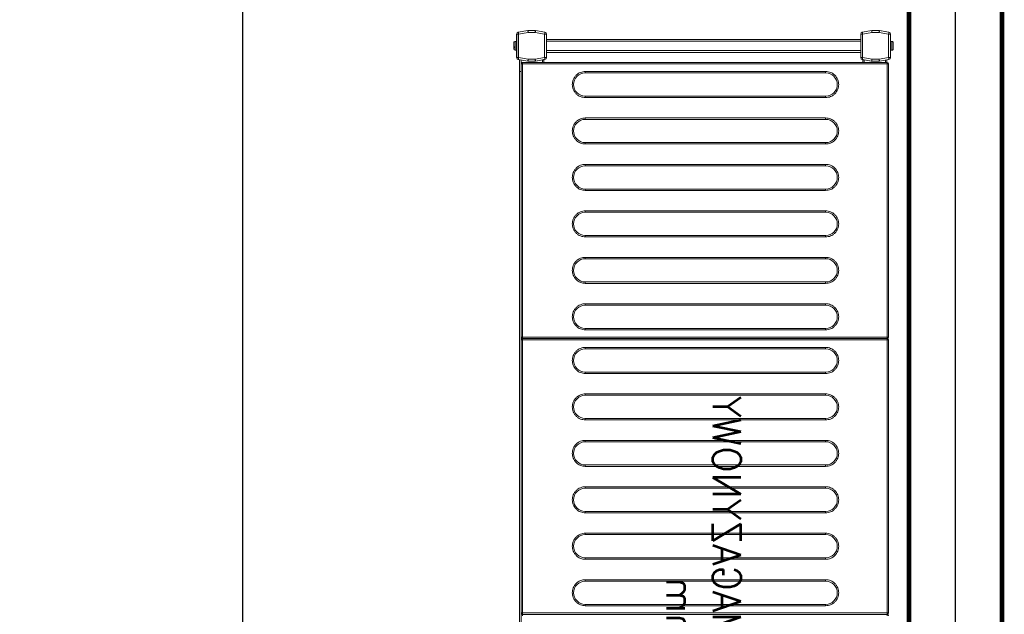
# Model space of a CAD drawing. Header units: millimetres. Extents: x 6161 to 8965, y -9035 to -5431.
# Tile 131 of 256: x 8168 to 8273, y -7095 to -7031. Entities that reach past the tile are written whole.
import ezdxf

# ---------------------------------------------------------------- set-up
doc = ezdxf.new("R2010")
doc.units = ezdxf.units.MM
doc.layers.add('Komory', color=132, linetype='Continuous')
doc.layers.add('Regały', color=3, linetype='Continuous')
doc.styles.add('Arch-Dim', font='romans.shx', dxfattribs={"width": 0.75})
doc.styles.add('RomanS', font='romans.shx')
doc.linetypes.add('BATTING', pattern='A,0.0001,-0.1,[134,ltypeshp.shx,S=0.1,R=0,X=-0.1,Y=0],-0.2,[134,ltypeshp.shx,S=0.1,R=180,X=0.1,Y=0],-0.1', length=0.4001)
doc.dimstyles.new('Standard 50', dxfattribs={"dimscale": 20, "dimtxt": 0.18, "dimasz": 0.18, "dimexe": 0.18, "dimexo": 0.0625, "dimgap": 0.09, "dimtad": 1, "dimdec": 1, "dimzin": 0, "dimdsep": 46, "dimtxsty": 'Arch-Dim', "dimcen": 0.09, "dimclrd": 2, "dimclre": 2, "dimclrt": 1, "dimadec": 0, "dimazin": 0, "dimtfac": 1, "dimtdec": 1, "dimtofl": 0, "dimtmove": 0, "dimatfit": 3, "dimfxl": 0, "dimtolj": 1, "dimtzin": 0, "dimarcsym": 0})

# ---------------------------------------------------------------- blocks, each defined once
blk = doc.blocks.new('*D587')
at = {"color": 2, "lineweight": -2, "transparency": 16777216}
for p, q in [((46.25, 340), (85.25, 340)), ((81.65, 336.4), (81.65, 3.6)), ((46.25, 0), (85.25, 0))]:
    blk.add_line(p, q, dxfattribs=at)
at = {"color": 2, "transparency": 16777216}
for points in [[(81.05, 336.4), (82.25, 336.4), (81.65, 340)], [(81.05, 3.6), (82.25, 3.6), (81.65, 0)]]:
    blk.add_solid(points, dxfattribs=at)
at = {"layer": 'Defpoints', "color": 0, "transparency": 16777216}
for p in [(45, 340), (45, 0), (81.65, 0)]:
    blk.add_point(p, dxfattribs=at)
at = {"color": 1, "transparency": 16777216, "insert": (78.05, 170), "char_height": 3.6, "attachment_point": 5, "rotation": 90, "style": 'Arch-Dim'}
blk.add_mtext('\\A1;340.0', dxfattribs=at)
blk = doc.blocks.new('*U60')
at = {"lineweight": 15}
for p, q in [((82.83, -0.67), (82.68, -0.67)), ((82.83, -39.87), (82.83, -0.67)), ((82.98, -0.67), (82.83, -0.67)), ((82.98, -0.56), (82.98, -0.52)), ((112.38, -0.52), (82.98, -0.52)), ((82.98, -0.67), (82.98, -0.56)), ((82.98, -0.67), (82.98, -39.87)), ((112.38, -0.67), (82.98, -0.67)), ((112.38, -0.52), (112.38, -0.56)), ((112.38, -0.56), (112.38, -0.67)), ((112.38, -39.87), (112.38, -0.67)), ((112.53, -0.67), (112.38, -0.67)), ((112.53, -0.67), (112.53, -39.87)), ((112.68, -0.67), (112.53, -0.67)), ((112.68, -0.56), (112.68, -0.52)), ((142.08, -0.52), (112.68, -0.52)), ((112.68, -0.67), (112.68, -0.56)), ((112.68, -0.67), (112.68, -39.87)), ((142.08, -0.67), (112.68, -0.67)), ((142.08, -0.52), (142.08, -0.56)), ((142.08, -0.56), (142.08, -0.67)), ((142.08, -39.87), (142.08, -0.67)), ((142.23, -0.67), (142.08, -0.67)), ((142.23, -39.87), (142.23, -0.67)), ((142.23, -0.68), (142.53, -0.68)), ((142.23, -0.82), (142.5, -0.82)), ((142.57, -0.47), (142.39, -1.48)), ((142.76, -0.5), (142.58, -1.52)), ((142.76, -0.3), (142.76, -0.5)), ((145.29, -0.3), (142.76, -0.3)), ((145.29, -0.5), (142.76, -0.5)), ((143.56, -0.12), (143.55, -0.12)), ((143.55, -0.15), (143.55, -0.3)), ((144.5, -0.15), (143.55, -0.15)), ((144.5, -0.12), (144.49, -0.12)), ((144.5, -0.3), (144.5, -0.15)), ((145.29, -0.5), (145.29, -0.3)), ((145.47, -1.52), (145.29, -0.5)), ((145.66, -1.48), (145.48, -0.47)), ((145.48, -0.47), (145.67, -1.5)), ((142.38, -1.5), (142.39, -1.48)), ((142.38, -1.52), (142.38, -1.5)), ((142.58, -1.52), (142.38, -1.52)), ((142.38, -1.52), (142.38, -2.3)), ((142.58, -1.52), (142.58, -2.28)), ((145.47, -2.28), (145.47, -1.52)), ((145.67, -1.52), (145.47, -1.52)), ((145.67, -1.5), (145.67, -2.3)), ((145.67, -2.3), (145.67, -1.52)), ((142.23, -3.12), (142.52, -3.12)), ((142.38, -2.38), (142.38, -2.3)), ((142.38, -2.3), (142.57, -3.33)), ((142.52, -3.12), (142.38, -2.38)), ((142.58, -2.28), (142.76, -3.3)), ((145.29, -3.3), (145.47, -2.28)), ((145.48, -3.33), (145.67, -2.3)), ((145.67, -2.3), (145.48, -3.33)), ((142.23, -3.28), (142.54, -3.28)), ((142.76, -3.3), (145.29, -3.3)), ((142.76, -3.3), (142.76, -3.5)), ((142.76, -3.5), (145.29, -3.5)), ((143.32, -37.29), (143.32, -3.5)), ((143.52, -37.29), (143.52, -3.5)), ((144.52, -37.29), (144.52, -3.5)), ((144.72, -37.29), (144.72, -3.5)), ((145.29, -3.5), (145.29, -3.3)), ((142.23, -37.58), (142.54, -37.58)), ((142.23, -37.73), (142.52, -37.73)), ((142.38, -38.48), (142.52, -37.73)), ((142.57, -37.46), (142.39, -38.47)), ((142.76, -37.49), (142.58, -38.51)), ((142.76, -37.29), (142.76, -37.49)), ((145.29, -37.29), (142.76, -37.29)), ((145.29, -37.49), (142.76, -37.49)), ((145.29, -37.49), (145.29, -37.29)), ((145.47, -38.51), (145.29, -37.49)), ((145.66, -38.47), (145.48, -37.46)), ((142.38, -38.5), (142.38, -38.48)), ((142.38, -38.5), (142.38, -38.51)), ((142.38, -38.5), (142.38, -38.5)), ((142.38, -38.51), (142.38, -39.29)), ((142.58, -38.51), (142.38, -38.51)), ((142.58, -38.51), (142.58, -39.27)), ((145.47, -39.27), (145.47, -38.51)), ((145.67, -38.51), (145.47, -38.51)), ((145.67, -39.3), (145.67, -38.5)), ((145.67, -38.5), (145.67, -38.5)), ((145.67, -39.29), (145.67, -38.51)), ((141.28, -40.03), (4.38, -40.03)), ((141.28, -40.18), (4.38, -40.18)), ((82.68, -39.87), (82.83, -39.87)), ((82.83, -39.87), (82.98, -39.87)), ((82.98, -39.87), (112.38, -39.87)), ((82.98, -39.87), (82.98, -40.01)), ((82.98, -40.01), (82.98, -40.02)), ((82.98, -40.02), (112.38, -40.02)), ((112.38, -39.87), (112.53, -39.87)), ((112.38, -40.01), (112.38, -39.87)), ((112.38, -40.02), (112.38, -40.01)), ((112.53, -39.87), (112.68, -39.87)), ((112.68, -39.87), (142.08, -39.87)), ((112.68, -39.87), (112.68, -40.01)), ((112.68, -40.01), (112.68, -40.02)), ((112.68, -40.02), (142.08, -40.02)), ((141.28, -40.02), (141.28, -40.03)), ((141.28, -40.03), (141.28, -40.18)), ((141.28, -40.03), (142.51, -40.03)), ((141.28, -40.18), (142.54, -40.18)), ((142.08, -39.87), (142.23, -39.87)), ((142.08, -40.01), (142.08, -39.87)), ((142.08, -40.02), (142.08, -40.01)), ((142.38, -39.29), (142.57, -40.33)), ((142.38, -39.29), (142.38, -39.3)), ((142.38, -39.3), (142.57, -40.33)), ((142.58, -39.27), (142.76, -40.29)), ((145.29, -40.29), (145.47, -39.27)), ((145.48, -40.33), (145.67, -39.29)), ((145.48, -40.33), (145.67, -39.3)), ((142.76, -40.29), (145.29, -40.29)), ((142.76, -40.29), (142.76, -40.49)), ((142.76, -40.49), (145.29, -40.49)), ((142.76, -40.5), (145.29, -40.5)), ((143.55, -40.5), (143.55, -40.65)), ((143.55, -40.65), (144.5, -40.65)), ((143.79, -40.68), (143.9, -40.68)), ((143.94, -40.8), (143.85, -40.8)), ((144.5, -40.65), (144.5, -40.5)), ((145.29, -40.49), (145.29, -40.29))]:
    blk.add_line(p, q, dxfattribs=at)
at = {"color": 253, "lineweight": 15, "true_color": 0xa6a6a6}
for p, q in [((83.76, -33.12), (83.76, -7.27)), ((83.76, -7.27), (83.91, -7.27)), ((83.91, -33.12), (83.91, -7.27)), ((86.41, -7.27), (86.41, -33.12)), ((86.56, -7.27), (86.41, -7.27)), ((86.56, -7.27), (86.56, -33.12)), ((88.76, -33.12), (88.76, -7.27)), ((88.76, -7.27), (88.91, -7.27)), ((88.91, -33.12), (88.91, -7.27)), ((91.41, -7.27), (91.41, -33.12)), ((91.56, -7.27), (91.41, -7.27)), ((91.56, -7.27), (91.56, -33.12)), ((93.76, -33.12), (93.76, -7.27)), ((93.76, -7.27), (93.91, -7.27)), ((93.91, -33.12), (93.91, -7.27)), ((96.41, -7.27), (96.41, -33.12)), ((96.56, -7.27), (96.41, -7.27)), ((96.56, -7.27), (96.56, -33.12)), ((98.76, -33.12), (98.76, -7.27)), ((98.76, -7.27), (98.91, -7.27)), ((98.91, -33.12), (98.91, -7.27)), ((101.41, -7.27), (101.41, -33.12)), ((101.56, -7.27), (101.41, -7.27)), ((101.56, -7.27), (101.56, -33.12)), ((103.76, -33.12), (103.76, -7.27)), ((103.76, -7.27), (103.91, -7.27)), ((103.91, -33.12), (103.91, -7.27)), ((106.41, -7.27), (106.41, -33.12)), ((106.56, -7.27), (106.41, -7.27)), ((106.56, -7.27), (106.56, -33.12)), ((108.76, -33.12), (108.76, -7.27)), ((108.76, -7.27), (108.91, -7.27)), ((108.91, -33.12), (108.91, -7.27)), ((111.41, -7.27), (111.41, -33.12)), ((111.56, -7.27), (111.41, -7.27)), ((111.56, -7.27), (111.56, -33.12)), ((113.46, -33.12), (113.46, -7.27)), ((113.46, -7.27), (113.61, -7.27)), ((113.61, -33.12), (113.61, -7.27)), ((116.11, -7.27), (116.11, -33.12)), ((116.26, -7.27), (116.11, -7.27)), ((116.26, -7.27), (116.26, -33.12)), ((118.46, -33.12), (118.46, -7.27)), ((118.46, -7.27), (118.61, -7.27)), ((118.61, -33.12), (118.61, -7.27)), ((121.11, -7.27), (121.11, -33.12)), ((121.26, -7.27), (121.11, -7.27)), ((121.26, -7.27), (121.26, -33.12)), ((123.46, -33.12), (123.46, -7.27)), ((123.46, -7.27), (123.61, -7.27)), ((123.61, -33.12), (123.61, -7.27)), ((126.11, -7.27), (126.11, -33.12)), ((126.26, -7.27), (126.11, -7.27)), ((126.26, -7.27), (126.26, -33.12)), ((128.46, -33.12), (128.46, -7.27)), ((128.46, -7.27), (128.61, -7.27)), ((128.61, -33.12), (128.61, -7.27)), ((131.11, -7.27), (131.11, -33.12)), ((131.26, -7.27), (131.11, -7.27)), ((131.26, -7.27), (131.26, -33.12)), ((133.46, -33.12), (133.46, -7.27)), ((133.46, -7.27), (133.61, -7.27)), ((133.61, -33.12), (133.61, -7.27)), ((136.11, -7.27), (136.11, -33.12)), ((136.26, -7.27), (136.11, -7.27)), ((136.26, -7.27), (136.26, -33.12)), ((138.46, -33.12), (138.46, -7.27)), ((138.46, -7.27), (138.61, -7.27)), ((138.61, -33.12), (138.61, -7.27)), ((141.11, -7.27), (141.11, -33.12)), ((141.26, -7.27), (141.11, -7.27)), ((141.26, -7.27), (141.26, -33.12)), ((83.91, -33.12), (83.76, -33.12)), ((86.56, -33.12), (86.41, -33.12)), ((88.91, -33.12), (88.76, -33.12)), ((91.56, -33.12), (91.41, -33.12)), ((93.91, -33.12), (93.76, -33.12)), ((96.56, -33.12), (96.41, -33.12)), ((98.91, -33.12), (98.76, -33.12)), ((101.56, -33.12), (101.41, -33.12)), ((103.91, -33.12), (103.76, -33.12)), ((106.56, -33.12), (106.41, -33.12)), ((108.91, -33.12), (108.76, -33.12)), ((111.56, -33.12), (111.41, -33.12)), ((113.61, -33.12), (113.46, -33.12)), ((116.26, -33.12), (116.11, -33.12)), ((118.61, -33.12), (118.46, -33.12)), ((121.26, -33.12), (121.11, -33.12)), ((123.61, -33.12), (123.46, -33.12)), ((126.26, -33.12), (126.11, -33.12)), ((128.61, -33.12), (128.46, -33.12)), ((131.26, -33.12), (131.11, -33.12)), ((133.61, -33.12), (133.46, -33.12)), ((136.26, -33.12), (136.11, -33.12)), ((138.61, -33.12), (138.46, -33.12)), ((141.26, -33.12), (141.11, -33.12))]:
    blk.add_line(p, q, dxfattribs=at)
at = {"lineweight": 15, "flags": 128}
for points in [[(142.76, -0.5), (142.72, -0.49), (142.69, -0.49), (142.65, -0.48), (142.62, -0.48), (142.6, -0.47), (142.58, -0.47), (142.57, -0.47), (142.57, -0.47)], [(145.48, -0.47), (145.48, -0.47), (145.47, -0.47), (145.45, -0.47), (145.43, -0.48), (145.4, -0.48), (145.36, -0.49), (145.33, -0.49), (145.29, -0.5)], [(142.39, -1.48), (142.39, -1.48), (142.4, -1.49), (142.42, -1.49), (142.44, -1.49), (142.47, -1.5), (142.51, -1.5), (142.54, -1.51), (142.58, -1.52)], [(145.47, -1.52), (145.5, -1.51), (145.54, -1.5), (145.58, -1.5), (145.61, -1.49), (145.63, -1.49), (145.65, -1.49), (145.66, -1.48), (145.66, -1.48)], [(142.58, -2.28), (142.54, -2.29), (142.51, -2.29), (142.47, -2.29), (142.44, -2.29), (142.42, -2.3), (142.4, -2.3), (142.39, -2.3), (142.38, -2.3)], [(142.54, -3.28), (142.54, -3.27), (142.54, -3.26), (142.54, -3.25), (142.53, -3.23), (142.53, -3.21), (142.53, -3.18), (142.52, -3.15), (142.52, -3.12)], [(145.67, -2.3), (145.66, -2.3), (145.65, -2.3), (145.64, -2.3), (145.62, -2.3), (145.59, -2.29), (145.57, -2.29), (145.53, -2.29), (145.5, -2.29), (145.47, -2.28)], [(142.57, -3.33), (142.57, -3.33), (142.58, -3.33), (142.6, -3.33), (142.62, -3.32), (142.65, -3.32), (142.69, -3.31), (142.72, -3.31), (142.76, -3.3)], [(145.29, -3.3), (145.33, -3.31), (145.36, -3.31), (145.4, -3.32), (145.43, -3.32), (145.45, -3.33), (145.47, -3.33), (145.48, -3.33), (145.48, -3.33)], [(142.52, -37.73), (142.52, -37.7), (142.53, -37.67), (142.53, -37.64), (142.53, -37.62), (142.54, -37.6), (142.54, -37.59), (142.54, -37.58), (142.54, -37.58)], [(142.76, -37.49), (142.72, -37.48), (142.69, -37.48), (142.65, -37.47), (142.62, -37.47), (142.6, -37.46), (142.58, -37.46), (142.57, -37.46), (142.57, -37.46)], [(145.48, -37.46), (145.48, -37.46), (145.47, -37.46), (145.45, -37.46), (145.43, -37.47), (145.4, -37.47), (145.36, -37.48), (145.33, -37.48), (145.29, -37.49)], [(142.39, -38.47), (142.39, -38.47), (142.4, -38.48), (142.42, -38.48), (142.44, -38.48), (142.47, -38.49), (142.51, -38.5), (142.54, -38.5), (142.58, -38.51)], [(145.47, -38.51), (145.5, -38.5), (145.54, -38.5), (145.58, -38.49), (145.61, -38.48), (145.63, -38.48), (145.65, -38.48), (145.66, -38.47), (145.66, -38.47)], [(142.58, -39.27), (142.54, -39.28), (142.51, -39.28), (142.47, -39.28), (142.44, -39.29), (142.42, -39.29), (142.4, -39.29), (142.39, -39.29), (142.38, -39.29)], [(145.67, -39.29), (145.66, -39.29), (145.65, -39.29), (145.64, -39.29), (145.62, -39.29), (145.59, -39.29), (145.57, -39.28), (145.53, -39.28), (145.5, -39.28), (145.47, -39.27)], [(142.57, -40.33), (142.57, -40.33), (142.58, -40.32), (142.6, -40.32), (142.62, -40.32), (142.65, -40.31), (142.69, -40.3), (142.72, -40.3), (142.76, -40.29)], [(145.29, -40.29), (145.33, -40.3), (145.36, -40.3), (145.4, -40.31), (145.43, -40.32), (145.45, -40.32), (145.47, -40.32), (145.48, -40.33), (145.48, -40.33)]]:
    blk.add_lwpolyline(points, dxfattribs=at)
at = {"lineweight": 15}
for centre, radius, start, end in [((82.68, -0.67), 0.15, 0, 90), ((82.98, -0.67), 0.15, 90, 180), ((112.38, -0.67), 0.15, 0, 90), ((112.68, -0.67), 0.15, 90, 180), ((142.08, -0.67), 0.15, 0, 90), ((142.76, -0.5), 0.2, 90, 170), ((143.7, -0.15), 0.15, 168.463, 180), ((144.35, -0.15), 0.15, 0, 11.537), ((145.29, -0.5), 0.2, 10, 90), ((142.58, -1.52), 0.2, 170, 180), ((145.47, -1.52), 0.2, 0, 10), ((142.76, -3.3), 0.2, 190, 270), ((145.29, -3.3), 0.2, 270, 350), ((142.76, -37.49), 0.2, 90, 170), ((145.29, -37.49), 0.2, 10, 90), ((142.58, -38.51), 0.2, 170, 180), ((145.47, -38.51), 0.2, 0, 10), ((142.76, -40.29), 0.2, 190, 270), ((142.76, -40.3), 0.2, 190, 270), ((143.7, -40.65), 0.15, 180, 270), ((144.35, -40.65), 0.15, 270, 0), ((145.29, -40.29), 0.2, 270, 350), ((145.29, -40.3), 0.2, 270, 350)]:
    blk.add_arc(centre, radius, start, end, dxfattribs=at)
at = {"color": 253, "lineweight": 15, "true_color": 0xa6a6a6}
for centre, start, end in [((85.16, -7.27), 0, 180), ((90.16, -7.27), 0, 180), ((95.16, -7.27), 0, 180), ((100.16, -7.27), 0, 180), ((105.16, -7.27), 0, 180), ((110.16, -7.27), 0, 180), ((114.86, -7.27), 0, 180), ((119.86, -7.27), 0, 180), ((124.86, -7.27), 0, 180), ((129.86, -7.27), 0, 180), ((134.86, -7.27), 0, 180), ((139.86, -7.27), 0, 180), ((85.16, -33.12), 180, 0), ((90.16, -33.12), 180, 0), ((95.16, -33.12), 180, 0), ((100.16, -33.12), 180, 0), ((105.16, -33.12), 180, 0), ((110.16, -33.12), 180, 0), ((114.86, -33.12), 180, 0), ((119.86, -33.12), 180, 0), ((124.86, -33.12), 180, 0), ((129.86, -33.12), 180, 0), ((134.86, -33.12), 180, 0), ((139.86, -33.12), 180, 0)]:
    blk.add_arc(centre, 1.25, start, end, dxfattribs=at)
at = {"lineweight": 15}
for points, knots in [([(143.71, 0), (143.69, 0), (143.65, -0.01), (143.61, -0.03), (143.57, -0.07), (143.56, -0.1), (143.56, -0.12)], [0, 0, 0, 0, 0.250223, 0.50055, 0.748156, 1, 1, 1, 1]), ([(144.34, 0), (144.33, 0), (144.31, 0), (144.24, 0), (144.14, 0), (144.02, 0), (143.91, 0), (143.81, 0), (143.74, 0), (143.72, 0), (143.71, 0)], [0, 0, 0, 0, 0.12118, 0.25, 0.378829, 0.500004, 0.621179, 0.749996, 0.878825, 1, 1, 1, 1]), ([(144.49, -0.12), (144.49, -0.1), (144.48, -0.07), (144.44, -0.03), (144.4, -0.01), (144.36, 0), (144.34, 0)], [0, 0, 0, 0, 0.243658, 0.487269, 0.73199, 1, 1, 1, 1]), ([(82.83, -39.86), (82.84, -39.88), (82.84, -39.92), (82.87, -39.96), (82.9, -39.98), (82.92, -40), (82.95, -40.01), (82.97, -40.01), (82.98, -40.01)], [0, 0, 0, 0, 0.238267, 0.485429, 0.612044, 0.739975, 0.869242, 1, 1, 1, 1]), ([(112.38, -40.01), (112.39, -40.01), (112.41, -40.01), (112.44, -40), (112.47, -39.98), (112.5, -39.96), (112.53, -39.92), (112.53, -39.88), (112.53, -39.86)], [0, 0, 0, 0, 0.130778, 0.260041, 0.387968, 0.514579, 0.761745, 1, 1, 1, 1]), ([(112.53, -39.86), (112.54, -39.88), (112.54, -39.92), (112.57, -39.96), (112.6, -39.98), (112.62, -40), (112.65, -40.01), (112.67, -40.01), (112.68, -40.01)], [0, 0, 0, 0, 0.238273, 0.48545, 0.612066, 0.739998, 0.869266, 1, 1, 1, 1]), ([(142.08, -40.01), (142.09, -40.01), (142.11, -40.01), (142.14, -40), (142.17, -39.98), (142.2, -39.96), (142.23, -39.92), (142.23, -39.88), (142.23, -39.86)], [0, 0, 0, 0, 0.1307807, 0.2600455, 0.3879745, 0.5145879, 0.7617323, 1, 1, 1, 1]), ([(143.74, -40.8), (143.75, -40.8), (143.77, -40.8), (143.82, -40.8), (143.85, -40.8)], [0, 0, 0, 0, 0.31193, 1, 1, 1, 1]), ([(143.85, -40.8), (143.84, -40.8), (143.83, -40.79), (143.81, -40.77), (143.8, -40.73), (143.79, -40.7), (143.79, -40.68)], [0, 0, 0, 0, 0.25022, 0.500539, 0.748158, 1, 1, 1, 1]), ([(143.9, -40.68), (143.9, -40.7), (143.91, -40.73), (143.92, -40.77), (143.94, -40.79), (143.95, -40.8), (143.96, -40.8)], [0, 0, 0, 0, 0.243635, 0.487265, 0.731962, 1, 1, 1, 1]), ([(143.96, -40.8), (143.99, -40.8), (144.07, -40.8), (144.18, -40.8), (144.27, -40.8), (144.33, -40.8), (144.35, -40.8), (144.35, -40.8), (144.35, -40.8)], [0, 0, 0, 0, 0.188939, 0.389807, 0.590687, 0.779622, 0.968578, 1, 1, 1, 1])]:
    blk.add_open_spline(points, degree=3, knots=knots, dxfattribs=at)
at = {"color": 253, "lineweight": 15, "true_color": 0xa6a6a6}
for points, knots in [([(83.76, -7.27), (83.77, -7.18), (83.78, -7), (83.85, -6.74), (83.98, -6.49), (84.17, -6.27), (84.39, -6.09), (84.64, -5.96), (84.9, -5.88), (85.16, -5.86), (85.42, -5.88), (85.69, -5.96), (85.94, -6.09), (86.16, -6.27), (86.34, -6.49), (86.47, -6.74), (86.55, -7), (86.56, -7.18), (86.56, -7.27)], [0, 0, 0, 0, 0.058258, 0.120006, 0.18432, 0.25, 0.31568, 0.379994, 0.441742, 0.5, 0.558258, 0.620005, 0.68432, 0.75, 0.81568, 0.879994, 0.941742, 1, 1, 1, 1]), ([(88.76, -7.27), (88.77, -7.18), (88.78, -7), (88.85, -6.74), (88.98, -6.49), (89.17, -6.27), (89.39, -6.09), (89.64, -5.96), (89.9, -5.88), (90.16, -5.86), (90.42, -5.88), (90.69, -5.96), (90.94, -6.09), (91.16, -6.27), (91.34, -6.49), (91.47, -6.74), (91.55, -7), (91.56, -7.18), (91.56, -7.27)], [0, 0, 0, 0, 0.058258, 0.120006, 0.18432, 0.25, 0.315679, 0.379994, 0.441742, 0.500001, 0.558258, 0.620006, 0.684321, 0.75, 0.81568, 0.879994, 0.941742, 1, 1, 1, 1]), ([(93.76, -7.27), (93.77, -7.18), (93.78, -7), (93.85, -6.74), (93.98, -6.49), (94.17, -6.27), (94.39, -6.09), (94.64, -5.96), (94.9, -5.88), (95.16, -5.86), (95.42, -5.88), (95.69, -5.96), (95.94, -6.09), (96.16, -6.27), (96.34, -6.49), (96.47, -6.74), (96.55, -7), (96.56, -7.18), (96.56, -7.27)], [0, 0, 0, 0, 0.058258, 0.120006, 0.18432, 0.25, 0.31568, 0.379995, 0.441742, 0.5, 0.558258, 0.620006, 0.68432, 0.75, 0.81568, 0.879994, 0.941742, 1, 1, 1, 1]), ([(98.76, -7.27), (98.77, -7.18), (98.78, -7), (98.85, -6.74), (98.98, -6.49), (99.17, -6.27), (99.39, -6.09), (99.64, -5.96), (99.9, -5.88), (100.16, -5.86), (100.42, -5.88), (100.69, -5.96), (100.94, -6.09), (101.16, -6.27), (101.34, -6.49), (101.47, -6.74), (101.55, -7), (101.56, -7.18), (101.56, -7.27)], [0, 0, 0, 0, 0.058258, 0.120006, 0.184321, 0.25, 0.31568, 0.379995, 0.441741, 0.5, 0.558258, 0.620006, 0.68432, 0.75, 0.815679, 0.879994, 0.941742, 1, 1, 1, 1]), ([(103.76, -7.27), (103.77, -7.18), (103.78, -7), (103.85, -6.74), (103.98, -6.49), (104.17, -6.27), (104.39, -6.09), (104.64, -5.96), (104.9, -5.88), (105.16, -5.86), (105.42, -5.88), (105.69, -5.96), (105.94, -6.09), (106.16, -6.27), (106.34, -6.49), (106.47, -6.74), (106.55, -7), (106.56, -7.18), (106.56, -7.27)], [0, 0, 0, 0, 0.058258, 0.120006, 0.184321, 0.25, 0.31568, 0.379994, 0.441742, 0.5, 0.558259, 0.620005, 0.68432, 0.75, 0.815679, 0.879994, 0.941742, 1, 1, 1, 1]), ([(108.76, -7.27), (108.77, -7.18), (108.78, -7), (108.85, -6.74), (108.98, -6.49), (109.17, -6.27), (109.39, -6.09), (109.64, -5.96), (109.9, -5.88), (110.16, -5.86), (110.42, -5.88), (110.69, -5.96), (110.94, -6.09), (111.16, -6.27), (111.34, -6.49), (111.47, -6.74), (111.55, -7), (111.56, -7.18), (111.56, -7.27)], [0, 0, 0, 0, 0.058258, 0.120006, 0.18432, 0.25, 0.31568, 0.379994, 0.441742, 0.5, 0.558258, 0.620005, 0.68432, 0.75, 0.81568, 0.879994, 0.941742, 1, 1, 1, 1]), ([(113.46, -7.27), (113.47, -7.18), (113.48, -7), (113.55, -6.74), (113.68, -6.49), (113.87, -6.27), (114.09, -6.09), (114.34, -5.96), (114.6, -5.88), (114.86, -5.86), (115.12, -5.88), (115.39, -5.96), (115.64, -6.09), (115.86, -6.27), (116.04, -6.49), (116.17, -6.74), (116.25, -7), (116.26, -7.18), (116.26, -7.27)], [0, 0, 0, 0, 0.058258, 0.120006, 0.184321, 0.25, 0.315679, 0.379995, 0.441742, 0.5, 0.558259, 0.620005, 0.684321, 0.75, 0.81568, 0.879995, 0.941742, 1, 1, 1, 1]), ([(118.46, -7.27), (118.47, -7.18), (118.48, -7), (118.55, -6.74), (118.68, -6.49), (118.87, -6.27), (119.09, -6.09), (119.34, -5.96), (119.6, -5.88), (119.86, -5.86), (120.12, -5.88), (120.39, -5.96), (120.64, -6.09), (120.86, -6.27), (121.04, -6.49), (121.17, -6.74), (121.25, -7), (121.26, -7.18), (121.26, -7.27)], [0, 0, 0, 0, 0.058258, 0.120006, 0.18432, 0.249999, 0.31568, 0.379994, 0.441741, 0.499999, 0.558258, 0.620007, 0.684321, 0.749999, 0.815681, 0.879994, 0.941742, 1, 1, 1, 1]), ([(123.46, -7.27), (123.47, -7.18), (123.48, -7), (123.55, -6.74), (123.68, -6.49), (123.87, -6.27), (124.09, -6.09), (124.34, -5.96), (124.6, -5.88), (124.86, -5.86), (125.12, -5.88), (125.39, -5.96), (125.64, -6.09), (125.86, -6.27), (126.04, -6.49), (126.17, -6.74), (126.25, -7), (126.26, -7.18), (126.26, -7.27)], [0, 0, 0, 0, 0.058258, 0.120006, 0.184321, 0.25, 0.315679, 0.379993, 0.441742, 0.5, 0.558259, 0.620005, 0.684319, 0.75, 0.81568, 0.879995, 0.941742, 1, 1, 1, 1]), ([(128.46, -7.27), (128.47, -7.18), (128.48, -7), (128.55, -6.74), (128.68, -6.49), (128.87, -6.27), (129.09, -6.09), (129.34, -5.96), (129.6, -5.88), (129.86, -5.86), (130.12, -5.88), (130.39, -5.96), (130.64, -6.09), (130.86, -6.27), (131.04, -6.49), (131.17, -6.74), (131.25, -7), (131.26, -7.18), (131.26, -7.27)], [0, 0, 0, 0, 0.058258, 0.120006, 0.18432, 0.25, 0.315681, 0.379995, 0.441741, 0.5, 0.558258, 0.620005, 0.684321, 0.75, 0.815679, 0.879994, 0.941742, 1, 1, 1, 1]), ([(133.46, -7.27), (133.47, -7.18), (133.48, -7), (133.55, -6.74), (133.68, -6.49), (133.87, -6.27), (134.09, -6.09), (134.34, -5.96), (134.6, -5.88), (134.86, -5.86), (135.12, -5.88), (135.39, -5.96), (135.64, -6.09), (135.86, -6.27), (136.04, -6.49), (136.17, -6.74), (136.25, -7), (136.26, -7.18), (136.26, -7.27)], [0, 0, 0, 0, 0.058258, 0.120006, 0.18432, 0.250001, 0.31568, 0.379993, 0.441743, 0.500001, 0.558257, 0.620006, 0.68432, 0.750001, 0.81568, 0.879994, 0.941742, 1, 1, 1, 1]), ([(138.46, -7.27), (138.47, -7.18), (138.48, -7), (138.55, -6.74), (138.68, -6.49), (138.87, -6.27), (139.09, -6.09), (139.34, -5.96), (139.6, -5.88), (139.86, -5.86), (140.12, -5.88), (140.39, -5.96), (140.64, -6.09), (140.86, -6.27), (141.04, -6.49), (141.17, -6.74), (141.25, -7), (141.26, -7.18), (141.26, -7.27)], [0, 0, 0, 0, 0.058258, 0.120006, 0.184321, 0.25, 0.315679, 0.379995, 0.441742, 0.5, 0.558259, 0.620005, 0.684321, 0.75, 0.81568, 0.879995, 0.941742, 1, 1, 1, 1]), ([(86.56, -33.12), (86.56, -33.2), (86.55, -33.38), (86.47, -33.64), (86.34, -33.89), (86.16, -34.11), (85.94, -34.29), (85.69, -34.42), (85.42, -34.5), (85.16, -34.52), (84.9, -34.5), (84.64, -34.42), (84.39, -34.29), (84.17, -34.11), (83.98, -33.89), (83.85, -33.64), (83.78, -33.38), (83.77, -33.2), (83.76, -33.12)], [0, 0, 0, 0, 0.058258, 0.120006, 0.18432, 0.25, 0.315679, 0.379995, 0.441742, 0.5, 0.558258, 0.620006, 0.68432, 0.75, 0.81568, 0.879995, 0.941742, 1, 1, 1, 1]), ([(91.56, -33.12), (91.56, -33.2), (91.55, -33.38), (91.47, -33.64), (91.34, -33.89), (91.16, -34.11), (90.94, -34.29), (90.69, -34.42), (90.42, -34.5), (90.16, -34.52), (89.9, -34.5), (89.64, -34.42), (89.39, -34.29), (89.17, -34.11), (88.98, -33.89), (88.85, -33.64), (88.78, -33.38), (88.77, -33.2), (88.76, -33.12)], [0, 0, 0, 0, 0.058258, 0.120006, 0.18432, 0.25, 0.315679, 0.379994, 0.441742, 0.499999, 0.558258, 0.620006, 0.684321, 0.75, 0.81568, 0.879994, 0.941742, 1, 1, 1, 1]), ([(96.56, -33.12), (96.56, -33.2), (96.55, -33.38), (96.47, -33.64), (96.34, -33.89), (96.16, -34.11), (95.94, -34.29), (95.69, -34.42), (95.42, -34.5), (95.16, -34.52), (94.9, -34.5), (94.64, -34.42), (94.39, -34.29), (94.17, -34.11), (93.98, -33.89), (93.85, -33.64), (93.78, -33.38), (93.77, -33.2), (93.76, -33.12)], [0, 0, 0, 0, 0.058258, 0.120005, 0.18432, 0.25, 0.31568, 0.379994, 0.441742, 0.5, 0.558258, 0.620005, 0.684321, 0.75, 0.81568, 0.879994, 0.941742, 1, 1, 1, 1]), ([(101.56, -33.12), (101.56, -33.2), (101.55, -33.38), (101.47, -33.64), (101.34, -33.89), (101.16, -34.11), (100.94, -34.29), (100.69, -34.42), (100.42, -34.5), (100.16, -34.52), (99.9, -34.5), (99.64, -34.42), (99.39, -34.29), (99.17, -34.11), (98.98, -33.89), (98.85, -33.64), (98.78, -33.38), (98.77, -33.2), (98.76, -33.12)], [0, 0, 0, 0, 0.058258, 0.120005, 0.184321, 0.25, 0.31568, 0.379994, 0.441742, 0.5, 0.558259, 0.620005, 0.68432, 0.75, 0.815679, 0.879995, 0.941742, 1, 1, 1, 1]), ([(106.56, -33.12), (106.56, -33.2), (106.55, -33.38), (106.47, -33.64), (106.34, -33.89), (106.16, -34.11), (105.94, -34.29), (105.69, -34.42), (105.42, -34.5), (105.16, -34.52), (104.9, -34.5), (104.64, -34.42), (104.39, -34.29), (104.17, -34.11), (103.98, -33.89), (103.85, -33.64), (103.78, -33.38), (103.77, -33.2), (103.76, -33.12)], [0, 0, 0, 0, 0.058258, 0.120005, 0.184321, 0.25, 0.31568, 0.379995, 0.441741, 0.5, 0.558258, 0.620006, 0.68432, 0.75, 0.815679, 0.879995, 0.941742, 1, 1, 1, 1]), ([(111.56, -33.12), (111.56, -33.2), (111.55, -33.38), (111.47, -33.64), (111.34, -33.89), (111.16, -34.11), (110.94, -34.29), (110.69, -34.42), (110.42, -34.5), (110.16, -34.52), (109.9, -34.5), (109.64, -34.42), (109.39, -34.29), (109.17, -34.11), (108.98, -33.89), (108.85, -33.64), (108.78, -33.38), (108.77, -33.2), (108.76, -33.12)], [0, 0, 0, 0, 0.058258, 0.120006, 0.18432, 0.25, 0.315679, 0.379995, 0.441742, 0.5, 0.558258, 0.620006, 0.68432, 0.75, 0.81568, 0.879995, 0.941742, 1, 1, 1, 1]), ([(116.26, -33.12), (116.26, -33.2), (116.25, -33.38), (116.17, -33.64), (116.04, -33.89), (115.86, -34.11), (115.64, -34.29), (115.39, -34.42), (115.12, -34.5), (114.86, -34.52), (114.6, -34.5), (114.34, -34.42), (114.09, -34.29), (113.87, -34.11), (113.68, -33.89), (113.55, -33.64), (113.48, -33.38), (113.47, -33.2), (113.46, -33.12)], [0, 0, 0, 0, 0.058258, 0.120005, 0.184321, 0.25, 0.315679, 0.379995, 0.441741, 0.5, 0.558258, 0.620005, 0.684321, 0.75, 0.815679, 0.879994, 0.941742, 1, 1, 1, 1]), ([(121.26, -33.12), (121.26, -33.2), (121.25, -33.38), (121.17, -33.64), (121.04, -33.89), (120.86, -34.11), (120.64, -34.29), (120.39, -34.42), (120.12, -34.5), (119.86, -34.52), (119.6, -34.5), (119.34, -34.42), (119.09, -34.29), (118.87, -34.11), (118.68, -33.89), (118.55, -33.64), (118.48, -33.38), (118.47, -33.2), (118.46, -33.12)], [0, 0, 0, 0, 0.058258, 0.120006, 0.18432, 0.250001, 0.315679, 0.379993, 0.441742, 0.500001, 0.558259, 0.620006, 0.68432, 0.750001, 0.81568, 0.879994, 0.941742, 1, 1, 1, 1]), ([(126.26, -33.12), (126.26, -33.2), (126.25, -33.38), (126.17, -33.64), (126.04, -33.89), (125.86, -34.11), (125.64, -34.29), (125.39, -34.42), (125.12, -34.5), (124.86, -34.52), (124.6, -34.5), (124.34, -34.42), (124.09, -34.29), (123.87, -34.11), (123.68, -33.89), (123.55, -33.64), (123.48, -33.38), (123.47, -33.2), (123.46, -33.12)], [0, 0, 0, 0, 0.058258, 0.120005, 0.184321, 0.25, 0.315681, 0.379995, 0.441741, 0.5, 0.558258, 0.620007, 0.684321, 0.75, 0.815679, 0.879994, 0.941742, 1, 1, 1, 1]), ([(131.26, -33.12), (131.26, -33.2), (131.25, -33.38), (131.17, -33.64), (131.04, -33.89), (130.86, -34.11), (130.64, -34.29), (130.39, -34.42), (130.12, -34.5), (129.86, -34.52), (129.6, -34.5), (129.34, -34.42), (129.09, -34.29), (128.87, -34.11), (128.68, -33.89), (128.55, -33.64), (128.48, -33.38), (128.47, -33.2), (128.46, -33.12)], [0, 0, 0, 0, 0.058258, 0.120006, 0.184321, 0.25, 0.315679, 0.379995, 0.441742, 0.5, 0.558259, 0.620005, 0.684319, 0.75, 0.815679, 0.879995, 0.941742, 1, 1, 1, 1]), ([(136.26, -33.12), (136.26, -33.2), (136.25, -33.38), (136.17, -33.64), (136.04, -33.89), (135.86, -34.11), (135.64, -34.29), (135.39, -34.42), (135.12, -34.5), (134.86, -34.52), (134.6, -34.5), (134.34, -34.42), (134.09, -34.29), (133.87, -34.11), (133.68, -33.89), (133.55, -33.64), (133.48, -33.38), (133.47, -33.2), (133.46, -33.12)], [0, 0, 0, 0, 0.058258, 0.120006, 0.18432, 0.249999, 0.31568, 0.379994, 0.441743, 0.499999, 0.558257, 0.620007, 0.684321, 0.749999, 0.81568, 0.879994, 0.941742, 1, 1, 1, 1]), ([(141.26, -33.12), (141.26, -33.2), (141.25, -33.38), (141.17, -33.64), (141.04, -33.89), (140.86, -34.11), (140.64, -34.29), (140.39, -34.42), (140.12, -34.5), (139.86, -34.52), (139.6, -34.5), (139.34, -34.42), (139.09, -34.29), (138.87, -34.11), (138.68, -33.89), (138.55, -33.64), (138.48, -33.38), (138.47, -33.2), (138.46, -33.12)], [0, 0, 0, 0, 0.058258, 0.120005, 0.184321, 0.25, 0.315679, 0.379995, 0.441741, 0.5, 0.558258, 0.620005, 0.684321, 0.75, 0.815679, 0.879994, 0.941742, 1, 1, 1, 1])]:
    blk.add_open_spline(points, degree=3, knots=knots, dxfattribs=at)
at = {"color": 7, "insert": (72.85, -20.4), "char_height": 3, "width": 145.7, "attachment_point": 5, "style": 'RomanS'}
blk.add_mtext('REGAŁ CHŁODNICZY MAGAZYNOWY\\P1457x408mm', dxfattribs=at)
blk = doc.blocks.new('*U586')
at = {"const_width": 0.5}
blk.add_lwpolyline([(140, 330), (140, 340), (200, 340), (200, 0), (0, 0), (0, 340), (60, 340), (60, 330), (10, 330), (10, 10), (190, 10), (190, 330)], close=True, dxfattribs=at)
at = {"color": 253, "linetype": 'BATTING', "ltscale": 12, "true_color": 0xadadad}
blk.add_lwpolyline([(60, 335), (5, 335), (5, 5), (195, 5), (195, 335), (140, 335)], dxfattribs=at)
dim = blk.add_linear_dim(base=(81.65, 0), p1=(45, 340), p2=(45, 0), angle=90, dimstyle='Standard 50', override={"dimfxl": 50, "dimfxlon": 1})
dim.commit()
dim.dimension.update_dxf_attribs({"geometry": '*D587', "text_midpoint": (78.05, 170)})

msp = doc.modelspace()

# ---------------------------------------------------------------- block references
at = {"layer": 'Komory', "rotation": 179.9999999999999}
msp.add_blockref('*U586', (8273.24, -6977.74), dxfattribs=at)
at = {"layer": 'Regały', "linetype": 'Continuous', "lineweight": 25, "xscale": -1, "rotation": 270}
msp.add_blockref('*U60', (8261.55, -7177.69), dxfattribs=at)

doc.saveas('drawing.dxf')
